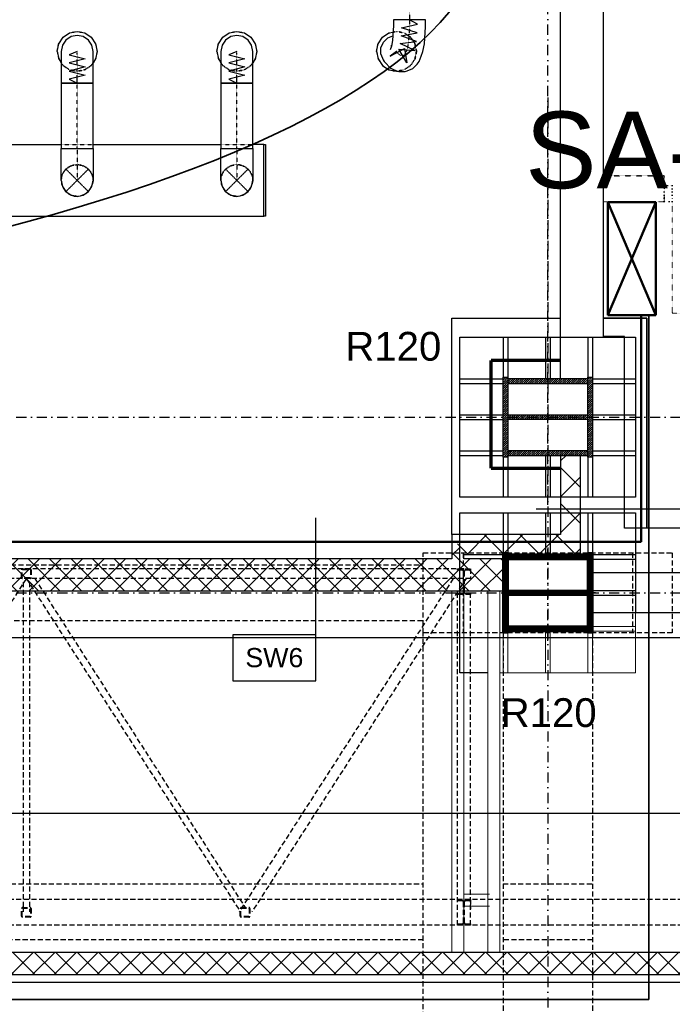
# Model space of a CAD drawing. Header units: centimetres. Extents: x -10729 to 144862, y -4437 to 43656.
# Tile 98 of 148: x 8329 to 8738, y 11942 to 12559. Entities that reach past the tile are written whole.
import ezdxf

# ---------------------------------------------------------------- set-up
doc = ezdxf.new("R2010")
doc.units = ezdxf.units.CM
doc.header["$LTSCALE"] = 0.1
for name, pattern in [('CADVENT_CENTERLINE', [9.9, 7.4, -1, 0.5, -1]), ('CADVENT_HIDDEN', [0.8, 0.25, -0.55]), ('DOTX2', [12.7, 0, -12.7]), ('Kondygnacja  -0_5$0$DOT2', [3.175, 0, -3.175]), ('Kondygnacja  -0_5$0$HIDDEN', [9.525, 6.35, -3.175]), ('Kondygnacja  -0_5$0$HIDDEN2', [4.7625, 3.175, -1.5875]), ('Osie rzutów$0$DASHDOT2', [12.7, 6.35, -3.175, 0, -3.175])]:
    doc.linetypes.add(name, pattern=pattern)
for name, color, linetype, lineweight in [('AU Sieć ETHERNET', 6, 'Continuous', 35), ('AU Sieć LON', 1, 'Continuous', 50), ('AU Strefa obsługiwana', 90, 'Continuous', 35), ('Kondygnacja  -0_5$0$ARCH_WIDOK', 8, 'Continuous', 13), ('Sieć LON', 1, 'Continuous', 50)]:
    doc.layers.add(name, color=color, linetype=linetype, lineweight=lineweight)
for name, color, linetype in [('bgde-nawiewCEN', 7, 'Continuous'), ('bgde-nawiewDETAILS', 1, 'Continuous'), ('bgde-nawiewEXP', 1, 'Continuous'), ('bgde-nawiewHIDDEN', 1, 'Continuous'), ('bgde-wywiewSOL', 1, 'Continuous'), ('Kondygnacja  -0_5$0$ARCH_GK', 8, 'Continuous'), ('Kondygnacja  -0_5$0$ARCH_INFO_ODPORNOŚĆ OGNIOWA', 8, 'Continuous'), ('Kondygnacja  -0_5$0$ARCH_INFO_OPISY_PRZEGRODY', 8, 'Continuous'), ('Kondygnacja  -0_5$0$ARCH_KONSTR_POWYŻEJ RZUTU', 8, 'Kondygnacja  -0_5$0$HIDDEN'), ('Kondygnacja  -0_5$0$ARCH_KONSTR_POWYŻEJ RZUTU_IST', 8, 'Kondygnacja  -0_5$0$HIDDEN2'), ('Kondygnacja  -0_5$0$ARCH_MUROWANE', 8, 'Continuous'), ('Kondygnacja  -0_5$0$ARCH_MUROWANE_IST', 8, 'Continuous'), ('Kondygnacja  -0_5$0$ARCH_OKŁADZINA', 8, 'Continuous'), ('Kondygnacja  -0_5$0$ARCH_SŁUPY', 8, 'Continuous'), ('Kondygnacja  -0_5$0$ARCH_WYBURZENIA', 8, 'Kondygnacja  -0_5$0$DOT2'), ('Kondygnacja  -0_5$0$ARCH_ŚLUSARKA_DRZWI', 8, 'Continuous'), ('Kondygnacja  -0_5$0$ARCH_ŻELBET_IST', 8, 'Continuous'), ('Legenda rzuty$0$ARCH_WYBURZENIA', 8, 'DOTX2'), ('Osie rzutów$0$ARCH_INFO_OSIE_IST', 8, 'Osie rzutów$0$DASHDOT2'), ('Osie rzutów$0$ARCH_INFO_OSIE_OPISY_IST', 8, 'Continuous')]:
    doc.layers.add(name, color=color, linetype=linetype)
doc.layers.add('Kondygnacja  -0_5$0$ARCH_KONSTRUKCJA_NIEWIDOCZNA', color=8, linetype='Continuous', plot=False)
doc.layers.add('OBRYSY POWIERZCHNI', color=8, linetype='Continuous', plot=False)
doc.styles.add('Arial', font='ARIAL.TTF')
doc.styles.add('Kondygnacja  -0_5$0$Arial', font='ARIAL.TTF')
pattern_1 = [(45, (-1200, 7310), (-0.67351921, 0.67351921), [])]
pattern_2 = [(45, (7462.6883, 8963.0142), (-0.6735192, 0.6735192), [])]

# ---------------------------------------------------------------- blocks, each defined once
blk = doc.blocks.new('Osie rzutów')
at = {"layer": 'Osie rzutów$0$ARCH_INFO_OSIE_IST', "ltscale": 10}
for p, q in [((8660, 12255), (8660, 14290.38)), ((8660, 12510), (8660, 4623.26)), ((4436.04, 12310), (13655, 12310)), ((8660, 12170), (8660, 12230)), ((4436.04, 12200), (13655, 12200)), ((8690, 12200), (8630, 12200))]:
    blk.add_line(p, q, dxfattribs=at)
blk = doc.blocks.new('Kondygnacja  -0_5$0$konstrukcja istniejąca -0.5')
at = {"layer": 'Kondygnacja  -0_5$0$ARCH_KONSTR_POWYŻEJ RZUTU_IST', "ltscale": 10}
for p, q in [((7538, 12217.5), (8581.55, 12217.5)), ((8581.55, 12182.5), (7538, 12182.5)), ((8632, 12175), (8632, 11025))]:
    blk.add_line(p, q, dxfattribs=at)
for points in [[(8738, 12175), (8582, 12175), (8582, 12225), (8738, 12225), (8738, 12175)], [(8582, 11025), (8582, 12175)], [(8688, 12175), (8688, 11025)], [(7538, 12017.89), (8582, 12017.89)], [(8632, 12017.89), (8688, 12017.89)], [(8582, 11982.89), (7538, 11982.89)], [(8688, 11982.89), (8632, 11982.89)]]:
    blk.add_lwpolyline(points, dxfattribs=at)
at = {"layer": 'Kondygnacja  -0_5$0$ARCH_KONSTR_POWYŻEJ RZUTU_IST', "ltscale": 10, "elevation": 0}
for points in [[(8607, 12225), (8607, 12175)], [(8713, 12225), (8713, 12175)]]:
    blk.add_lwpolyline(points, dxfattribs=at)
blk = doc.blocks.new('Kondygnacja  -0_5$0$wzmocnienie pod bramę -1')
at = {"layer": 'Kondygnacja  -0_5$0$ARCH_KONSTR_POWYŻEJ RZUTU', "ltscale": 5}
for p, q in [((22050.65, 9272.22), (20954.65, 9272.22)), ((22054.75, 9272.22), (22054.75, 9266.22)), ((22054.75, 9266.22), (20953.55, 9266.22)), ((21776.67, 9266.22), (21642.59, 9057.52, 0)), ((21774.65, 9263.94), (21774.65, 9057.52, 0)), ((21776.64, 9266.22), (21910.72, 9057.52, 0)), ((21778.65, 9263.94), (21778.65, 9057.52, 0)), ((21781.97, 9266.22), (21913.67, 9060.22, 0)), ((22044, 9266.22), (21909.91, 9057.52, 0)), ((22052.01, 9266.22), (21917.92, 9057.52, 0)), ((22046.55, 9049.22, 0), (22046.55, 9256.22)), ((22054.75, 9049.22, 0), (22054.75, 9256.22)), ((23254.65, 9065.22, 0), (20950.65, 9065.22, 0)), ((22054.75, 9065.22, 0), (22054.75, 9059.22, 0)), ((23254.65, 9049.22, 0), (20950.65, 9049.22, 0))]:
    blk.add_line(p, q, dxfattribs=at)
for points in [[(21774.25, 9266.22, -0.414214), (21773.65, 9266.82), (21773.65, 9271.62, -0.414214), (21774.25, 9272.22), (21779.05, 9272.22, -0.414214), (21779.65, 9271.62), (21779.65, 9266.82, -0.414214), (21779.05, 9266.22)], [(21774.25, 9266.62, -0.414214), (21774.05, 9266.82), (21774.05, 9271.62, -0.414214), (21774.25, 9271.82), (21779.05, 9271.82, -0.414214), (21779.25, 9271.62), (21779.25, 9266.82, -0.414214), (21779.05, 9266.62)], [(22046.55, 9272.22), (22054.75, 9272.22), (22054.75, 9271.48), (22054.75, 9271.48), (22051.8, 9271.48, 0.414214), (22050.9, 9270.58), (22050.9, 9257.86, 0.414214), (22051.8, 9256.96), (22054.75, 9256.96), (22054.75, 9256.22), (22046.55, 9256.22), (22046.55, 9256.96), (22049.5, 9256.96, 0.414214), (22050.4, 9257.86), (22050.4, 9270.58, 0.414214), (22049.5, 9271.48), (22046.55, 9271.48)]]:
    blk.add_lwpolyline(points, format="xyb", close=True, dxfattribs=at)
at = {"layer": 'Kondygnacja  -0_5$0$ARCH_KONSTR_POWYŻEJ RZUTU', "ltscale": 5, "elevation": 0}
for points in [[(21774.25, 9054.22, -0.414214), (21773.65, 9054.82), (21773.65, 9059.62, -0.414214), (21774.25, 9060.22), (21779.05, 9060.22, -0.414214), (21779.65, 9059.62), (21779.65, 9054.82, -0.414214), (21779.05, 9054.22)], [(21911.25, 9054.22, -0.414214), (21910.65, 9054.82), (21910.65, 9059.62, -0.414214), (21911.25, 9060.22), (21916.05, 9060.22, -0.414214), (21916.65, 9059.62), (21916.65, 9054.82, -0.414214), (21916.05, 9054.22)], [(22046.55, 9065.22), (22054.75, 9065.22), (22054.75, 9064.48), (22054.75, 9064.48), (22051.8, 9064.48, 0.414214), (22050.9, 9063.58), (22050.9, 9050.86, 0.414214), (22051.8, 9049.96), (22054.75, 9049.96), (22054.75, 9049.22), (22046.55, 9049.22), (22046.55, 9049.96), (22049.5, 9049.96, 0.414214), (22050.4, 9050.86), (22050.4, 9063.58, 0.414214), (22049.5, 9064.48), (22046.55, 9064.48)], [(21774.25, 9054.62, -0.414214), (21774.05, 9054.82), (21774.05, 9059.62, -0.414214), (21774.25, 9059.82), (21779.05, 9059.82, -0.414214), (21779.25, 9059.62), (21779.25, 9054.82, -0.414214), (21779.05, 9054.62)], [(21911.25, 9054.62, -0.414214), (21911.05, 9054.82), (21911.05, 9059.62, -0.414214), (21911.25, 9059.82), (21916.05, 9059.82, -0.414214), (21916.25, 9059.62), (21916.25, 9054.82, -0.414214), (21916.05, 9054.62)]]:
    blk.add_lwpolyline(points, format="xyb", close=True, dxfattribs=at)

msp = doc.modelspace()

# ---------------------------------------------------------------- hatches: boundary and pattern name
at = {"layer": 'Kondygnacja  -0_5$0$ARCH_GK', "linetype": 'Continuous', "lineweight": -3}
h = msp.add_hatch(dxfattribs=at)
h.set_pattern_fill('ANSI37', color=256, scale=5, angle=-360, style=0)
h.paths.add_polyline_path([(8680.5, 12286), (8668, 12286), (8668, 12236.5), (8680.5, 12224)], flags=0)
h = msp.add_hatch(dxfattribs=at)
h.set_pattern_fill('ANSI37', color=256, scale=5, style=0)
h.paths.add_polyline_path([(8600, 12236.5), (8607.5, 12224), (8680.5, 12224), (8668, 12236.5)], flags=0)
h = msp.add_hatch(dxfattribs=at)
h.set_pattern_fill('ANSI37', color=256, scale=3, style=0)
h.paths.add_polyline_path([(6220, 11975), (6220, 11961), (6471, 11961), (6478.5, 11964.417), (6478.5, 11975)], flags=0)
h.paths.add_polyline_path([(6478.5, 11975), (6478.5, 11964.417), (6486, 11961), (11133.785, 11961), (11139.584, 11975)], flags=0)
at = {"layer": 'Kondygnacja  -0_5$0$ARCH_MUROWANE', "linetype": 'Continuous', "lineweight": -3}
h = msp.add_hatch(dxfattribs=at)
h.set_pattern_fill('ANSI37', color=256, scale=3, style=0)
h.paths.add_polyline_path([(8600, 12221.25), (8603.75, 12215.208), (8607.5, 12221.25), (8607.5, 12224), (8600, 12236.5)], flags=0)
h = msp.add_hatch(dxfattribs=at)
h.set_pattern_fill('ANSI37', color=256, scale=3, style=0)
h.paths.add_polyline_path([(8607.5, 12221.25), (8603.75, 12215.208), (8603.75, 12201.25), (8632, 12201.25), (8632, 12221.25)], flags=0)
h.paths.add_polyline_path([(7488, 12221.25), (7488, 12201.25), (7516.25, 12201.25), (7516.25, 12215.208), (7512.5, 12221.25)], flags=0)
h.paths.add_polyline_path([(7520, 12221.25), (7516.25, 12215.208), (7516.25, 12201.25), (8603.75, 12201.25), (8603.75, 12215.208), (8600, 12221.25)], flags=0)
at = {"layer": 'Kondygnacja  -0_5$0$ARCH_SŁUPY', "lineweight": 30}
h = msp.add_hatch(dxfattribs=at)
h.set_pattern_fill('ANSI31', color=256, scale=0.3, style=0)
h.set_pattern_definition(pattern_1)
h.paths.add_polyline_path([(8632, 12285), (8635, 12285), (8635, 12335), (8632, 12335)])
h = msp.add_hatch(dxfattribs=at)
h.set_pattern_fill('ANSI31', color=256, scale=0.3, style=0)
h.set_pattern_definition(pattern_1)
h.paths.add_polyline_path([(8685, 12331), (8685, 12334), (8635, 12334), (8635, 12331)])
h = msp.add_hatch(dxfattribs=at)
h.set_pattern_fill('ANSI31', color=256, scale=0.3, style=0)
h.set_pattern_definition(pattern_1)
h.paths.add_polyline_path([(8685, 12285), (8688, 12285), (8688, 12335), (8685, 12335)])
h = msp.add_hatch(dxfattribs=at)
h.set_pattern_fill('ANSI31', color=256, scale=0.3, style=0)
h.set_pattern_definition(pattern_1)
h.paths.add_polyline_path([(8685, 12308.5), (8685, 12311.5), (8635, 12311.5), (8635, 12308.5)])
h = msp.add_hatch(dxfattribs=at)
h.set_pattern_fill('ANSI31', color=256, scale=0.3, style=0)
h.set_pattern_definition(pattern_1)
h.paths.add_polyline_path([(8685, 12286), (8685, 12289), (8635, 12289), (8635, 12286)])
at = {"layer": 'Kondygnacja  -0_5$0$ARCH_SŁUPY', "lineweight": 40}
h = msp.add_hatch(dxfattribs=at)
h.set_pattern_fill('ANSI31', color=256, scale=0.3, style=0)
h.set_pattern_definition(pattern_2)
h.paths.add_polyline_path([(8632, 12175), (8635, 12175), (8635, 12225), (8632, 12225)])
h = msp.add_hatch(dxfattribs=at)
h.set_pattern_fill('ANSI31', color=256, scale=0.3, style=0)
h.set_pattern_definition(pattern_2)
h.paths.add_polyline_path([(8685, 12221), (8685, 12224), (8635, 12224), (8635, 12221)])
h = msp.add_hatch(dxfattribs=at)
h.set_pattern_fill('ANSI31', color=256, scale=0.3, style=0)
h.set_pattern_definition(pattern_2)
h.paths.add_polyline_path([(8685, 12175), (8688, 12175), (8688, 12225), (8685, 12225)])
h = msp.add_hatch(dxfattribs=at)
h.set_pattern_fill('ANSI31', color=256, scale=0.3, style=0)
h.set_pattern_definition(pattern_2)
h.paths.add_polyline_path([(8685, 12198.5), (8685, 12201.5), (8635, 12201.5), (8635, 12198.5)])
h = msp.add_hatch(dxfattribs=at)
h.set_pattern_fill('ANSI31', color=256, scale=0.3, style=0)
h.set_pattern_definition(pattern_2)
h.paths.add_polyline_path([(8685, 12176), (8685, 12179), (8635, 12179), (8635, 12176)])

# ---------------------------------------------------------------- linework, layer by layer
at = {"layer": 'AU Sieć ETHERNET', "color": 6}
for p, q in [((8723.218, 11945.45), (8723.218, 12373.776)), ((6065.852, 11945.45), (8723.218, 11945.45))]:
    msp.add_line(p, q, dxfattribs=at)
at = {"layer": 'AU Sieć LON', "color": 1}
for p, q in [((8718.477, 12373.776), (8718.477, 12231.92)), ((8718.477, 12231.92), (7753.196, 12231.92))]:
    msp.add_line(p, q, dxfattribs=at)
at = {"layer": 'AU Strefa obsługiwana', "extrusion": (0, 0, -1)}
msp.add_ellipse((7697.56, 12622.513), major_axis=(924.173, 0), ratio=0.2837794, dxfattribs=at)
at = {"layer": 'bgde-nawiewCEN', "linetype": 'CADVENT_CENTERLINE', "ltscale": 0.06}
for p, q in [((8573.494, 12663.719, 35.982), (8573.494, 12558.782, 35.982)), ((8573.494, 12558.782, 35.982), (8573.494, 12554.748, 35.982)), ((8573.494, 12554.748, 35.982), (8572.781, 12544.732, 35.982)), ((8572.781, 12544.732, 35.982), (8572, 12540.559, 35.982)), ((8365.312, 12538.846, 35.982), (8365.312, 12538.966, 35.982)), ((8365.312, 12538.56, 35.982), (8365.312, 12538.846, 35.982)), ((8365.312, 12538.004, 35.982), (8365.312, 12538.56, 35.982)), ((8365.312, 12537.088, 35.982), (8365.312, 12538.004, 35.982)), ((8365.312, 12535.72, 35.982), (8365.312, 12537.088, 35.982)), ((8465.312, 12538.846, 35.982), (8465.312, 12538.966, 35.982)), ((8465.312, 12538.56, 35.982), (8465.312, 12538.846, 35.982)), ((8465.312, 12538.004, 35.982), (8465.312, 12538.56, 35.982)), ((8465.312, 12537.088, 35.982), (8465.312, 12538.004, 35.982)), ((8465.312, 12535.72, 35.982), (8465.312, 12537.088, 35.982)), ((8566.025, 12537.955, 35.982), (8565.312, 12538.966, 35.982)), ((8566.806, 12537.107, 35.982), (8566.025, 12537.955, 35.982)), ((8567.771, 12536.402, 35.982), (8566.806, 12537.107, 35.982)), ((8568.847, 12536.117, 35.982), (8567.771, 12536.402, 35.982)), ((8569.959, 12536.529, 35.982), (8568.847, 12536.117, 35.982)), ((8571.035, 12537.918, 35.982), (8569.959, 12536.529, 35.982)), ((8572, 12540.559, 35.982), (8571.035, 12537.918, 35.982)), ((8365.312, 12533.812, 35.982), (8365.312, 12535.72, 35.982)), ((8365.312, 12531.272, 35.982), (8365.312, 12533.812, 35.982)), ((8365.312, 12528.012, 35.982), (8365.312, 12531.272, 35.982)), ((8465.312, 12533.812, 35.982), (8465.312, 12535.72, 35.982)), ((8465.312, 12531.272, 35.982), (8465.312, 12533.812, 35.982)), ((8465.312, 12528.012, 35.982), (8465.312, 12531.272, 35.982)), ((8365.312, 12521.453, 35.982), (8365.312, 12528.012, 35.982)), ((8465.312, 12521.453, 35.982), (8465.312, 12528.012, 35.982)), ((8365.312, 12518.966, 35.982), (8365.312, 12521.453, 35.982)), ((8365.312, 12478.208), (8365.312, 12518.966, 35.982)), ((8465.312, 12518.966, 35.982), (8465.312, 12521.453, 35.982)), ((8465.312, 12478.208), (8465.312, 12518.966, 35.982)), ((8365.312, 12478.208), (8365.312, 12458.208)), ((8465.312, 12478.208), (8465.312, 12458.208))]:
    msp.add_line(p, q, dxfattribs=at)
at = {"layer": 'bgde-nawiewDETAILS', "linetype": 'CADVENT_HIDDEN'}
for p, q in [((8358.241, 12451.137), (8372.383, 12465.279)), ((8358.241, 12465.279), (8372.383, 12451.137)), ((8458.241, 12451.137), (8472.383, 12465.279)), ((8458.241, 12465.279), (8472.383, 12451.137))]:
    msp.add_line(p, q, dxfattribs=at)
at = {"layer": 'bgde-nawiewEXP', "linetype": 'Continuous', "elevation": 35.982}
for points in [[(8555.465, 12537.228), (8556.879, 12533.592), (8557.599, 12532.571), (8558.402, 12531.699), (8561.077, 12528.912), (8562.091, 12528.17), (8565.631, 12526.636), (8566.824, 12526.319), (8570.677, 12526.275), (8572.018, 12526.773), (8575.543, 12528.209), (8578.219, 12530.912), (8579.508, 12532.576), (8580.768, 12535.93), (8581.833, 12538.847), (8582.727, 12543.622), (8583.494, 12554.399), (8583.494, 12558.782), (8563.494, 12558.782), (8563.494, 12555.096), (8562.835, 12545.842), (8562.167, 12542.272), (8561.302, 12539.905)], [(8352.812, 12538.966), (8353.764, 12543.749), (8356.474, 12547.805), (8360.529, 12550.514), (8365.312, 12551.466), (8370.096, 12550.514), (8374.151, 12547.805), (8376.861, 12543.749), (8377.812, 12538.966), (8376.861, 12534.182), (8375.312, 12531.865)], [(8452.812, 12538.966), (8453.764, 12543.749), (8456.474, 12547.805), (8460.529, 12550.514), (8465.312, 12551.466), (8470.096, 12550.514), (8474.151, 12547.805), (8476.861, 12543.749), (8477.812, 12538.966), (8476.861, 12534.182), (8475.312, 12531.865)], [(8552.812, 12538.966), (8553.764, 12543.749), (8556.474, 12547.805), (8560.529, 12550.514), (8563.206, 12551.047)], [(8555.465, 12537.228), (8555.549, 12541.129), (8557.12, 12544.701), (8559.938, 12547.399), (8563.032, 12548.603)], [(8561.7, 12542.147), (8562.285, 12542.901)], [(8352.812, 12538.966), (8353.764, 12534.182), (8355.312, 12531.865)], [(8452.812, 12538.966), (8453.764, 12534.182), (8455.312, 12531.865)], [(8552.812, 12538.966), (8553.764, 12534.182), (8556.474, 12530.127), (8560.529, 12527.417), (8565.312, 12526.466), (8565.86, 12526.575)]]:
    msp.add_lwpolyline(points, dxfattribs=at)
at = {"layer": 'bgde-nawiewEXP', "elevation": 35.982}
for points in [[(8565.312, 12538.966), (8561.299, 12535.959), (8570.233, 12540.748), (8571.796, 12531.811), (8566.657, 12540.341), (8576.873, 12539.432), (8567.609, 12543.947), (8577.867, 12545.128), (8568.163, 12548.703), (8578.305, 12550.618), (8568.419, 12553.602), (8578.474, 12555.935), (8573.494, 12558.782)], [(8365.312, 12538.966), (8360.312, 12536.879), (8370.312, 12534.345), (8360.312, 12531.776), (8370.312, 12529.265), (8360.312, 12526.655), (8370.312, 12524.1), (8360.312, 12521.571), (8365.312, 12518.966)], [(8465.312, 12538.966), (8460.312, 12536.879), (8470.312, 12534.345), (8460.312, 12531.776), (8470.312, 12529.265), (8460.312, 12526.655), (8470.312, 12524.1), (8460.312, 12521.571), (8465.312, 12518.966)]]:
    msp.add_lwpolyline(points, dxfattribs=at)
at = {"layer": 'bgde-nawiewEXP', "linetype": 'Continuous', "elevation": 35.982}
for points in [[(8355.312, 12538.846), (8355.312, 12518.966), (8375.312, 12518.966), (8375.312, 12538.966), (8374.551, 12542.793), (8372.383, 12546.037), (8369.139, 12548.205), (8365.312, 12548.966), (8361.486, 12548.205), (8358.241, 12546.037), (8356.074, 12542.793), (8355.312, 12538.966)], [(8455.312, 12538.846), (8455.312, 12518.966), (8475.312, 12518.966), (8475.312, 12538.966), (8474.551, 12542.793), (8472.383, 12546.037), (8469.139, 12548.205), (8465.312, 12548.966), (8461.486, 12548.205), (8458.241, 12546.037), (8456.074, 12542.793), (8455.312, 12538.966)], [(8355.312, 12478.208), (8375.312, 12478.208), (8375.312, 12518.966), (8355.312, 12518.966)], [(8455.312, 12478.208), (8475.312, 12478.208), (8475.312, 12518.966), (8455.312, 12518.966)]]:
    msp.add_lwpolyline(points, close=True, dxfattribs=at)
at = {"layer": 'bgde-nawiewEXP', "linetype": 'Continuous'}
for points in [[(7345.287, 12435.708), (8482.255, 12435.708), (8482.255, 12480.708), (8475.312, 12480.708)], [(8175.312, 12480.708), (8355.312, 12480.708)], [(8355.312, 12458.208), (8355.312, 12478.208), (8375.312, 12478.208), (8375.312, 12458.208), (8375.054, 12456.91)], [(8375.312, 12480.708), (8455.312, 12480.708)], [(8455.312, 12458.208), (8455.312, 12478.208), (8475.312, 12478.208), (8475.312, 12458.208), (8475.048, 12456.878)], [(8355.312, 12458.208), (8356.074, 12454.381), (8356.994, 12453.003)], [(8355.312, 12458.208), (8356.074, 12454.381), (8358.241, 12451.137), (8357.506, 12452.237)], [(8355.512, 12457.726), (8355.544, 12456.069), (8357.106, 12452.494), (8358.059, 12451.576)], [(8372.383, 12451.137), (8374.551, 12454.381), (8375.312, 12458.208)], [(8372.583, 12451.619), (8373.732, 12452.813), (8375.156, 12456.446), (8375.13, 12457.769)], [(8455.312, 12458.208), (8456.074, 12454.381), (8456.975, 12453.033)], [(8455.312, 12458.208), (8456.074, 12454.381), (8458.241, 12451.137), (8457.488, 12452.265)], [(8455.511, 12457.729), (8455.536, 12456.107), (8457.084, 12452.526), (8458.057, 12451.582)], [(8472.383, 12451.137), (8474.551, 12454.381), (8475.312, 12458.208)], [(8472.582, 12451.616), (8473.711, 12452.78), (8475.149, 12456.408), (8475.128, 12457.763)], [(8358.241, 12451.137), (8361.486, 12448.969), (8363.111, 12448.646)], [(8358.241, 12451.137), (8361.486, 12448.969), (8365.312, 12448.208), (8364.015, 12448.466)], [(8358.723, 12450.937), (8359.918, 12449.788), (8363.55, 12448.365), (8364.873, 12448.39)], [(8365.312, 12448.208), (8369.139, 12448.969), (8372.383, 12451.137), (8371.283, 12450.402)], [(8365.794, 12448.408), (8367.451, 12448.44), (8371.027, 12450.002), (8371.944, 12450.955)], [(8372.383, 12451.137), (8374.551, 12454.381), (8374.875, 12456.007)], [(8458.241, 12451.137), (8461.486, 12448.969), (8463.077, 12448.653)], [(8458.241, 12451.137), (8461.486, 12448.969), (8465.312, 12448.208), (8463.982, 12448.473)], [(8458.72, 12450.939), (8459.885, 12449.809), (8463.512, 12448.372), (8464.868, 12448.392)], [(8465.312, 12448.208), (8469.139, 12448.969), (8472.383, 12451.137), (8471.256, 12450.384)], [(8465.791, 12448.406), (8467.413, 12448.431), (8470.995, 12449.979), (8471.939, 12450.953)], [(8472.383, 12451.137), (8474.551, 12454.381), (8474.868, 12455.972)], [(8365.312, 12448.208), (8369.139, 12448.969), (8370.517, 12449.89)], [(8465.312, 12448.208), (8469.139, 12448.969), (8470.488, 12449.871)], [(8250.953, 12062.025), (11096.532, 12062.025), (11096.532, 12172.025), (9703.061, 12172.025)]]:
    msp.add_lwpolyline(points, dxfattribs=at)
msp.add_lwpolyline([(8482.255, 12435.708), (8482.255, 12480.708), (8483.255, 12480.708), (8483.255, 12435.708)], close=True, dxfattribs=at)
at = {"layer": 'bgde-nawiewHIDDEN', "linetype": 'CADVENT_HIDDEN', "elevation": 35.982}
for points in [[(8352.812, 12538.966), (8353.764, 12543.749), (8356.474, 12547.805), (8360.529, 12550.514), (8365.312, 12551.466), (8370.096, 12550.514), (8374.151, 12547.805), (8376.861, 12543.749), (8377.812, 12538.966), (8376.861, 12534.182), (8374.151, 12530.127), (8370.096, 12527.417), (8365.312, 12526.466), (8360.529, 12527.417), (8356.474, 12530.127), (8360.529, 12527.417), (8365.312, 12526.466), (8370.096, 12527.417), (8374.151, 12530.127), (8375.312, 12531.865)], [(8452.812, 12538.966), (8453.764, 12543.749), (8456.474, 12547.805), (8460.529, 12550.514), (8465.312, 12551.466), (8470.096, 12550.514), (8474.151, 12547.805), (8476.861, 12543.749), (8477.812, 12538.966), (8476.861, 12534.182), (8474.151, 12530.127), (8470.096, 12527.417), (8465.312, 12526.466), (8460.529, 12527.417), (8456.474, 12530.127), (8460.529, 12527.417), (8465.312, 12526.466), (8470.096, 12527.417), (8474.151, 12530.127), (8475.312, 12531.865)], [(8552.812, 12538.966), (8553.764, 12543.749), (8556.474, 12547.805), (8560.529, 12550.514), (8565.312, 12551.466), (8563.206, 12551.047)], [(8352.812, 12538.966), (8353.764, 12534.182), (8356.474, 12530.127), (8355.312, 12531.865)], [(8452.812, 12538.966), (8453.764, 12534.182), (8456.474, 12530.127), (8455.312, 12531.865)], [(8552.812, 12538.966), (8553.764, 12534.182), (8556.474, 12530.127), (8560.529, 12527.417), (8565.312, 12526.466), (8570.096, 12527.417), (8565.86, 12526.575)]]:
    msp.add_lwpolyline(points, dxfattribs=at)
msp.add_lwpolyline([(8565.312, 12551.466), (8570.096, 12550.514), (8574.151, 12547.805), (8576.861, 12543.749), (8577.812, 12538.966), (8576.861, 12534.182), (8574.151, 12530.127), (8570.096, 12527.417), (8574.151, 12530.127), (8576.861, 12534.182), (8577.812, 12538.966), (8576.861, 12543.749), (8574.151, 12547.805), (8570.096, 12550.514)], close=True, dxfattribs=at)
at = {"layer": 'bgde-nawiewHIDDEN', "linetype": 'CADVENT_HIDDEN'}
for points in [[(8355.312, 12480.708), (8375.312, 12480.708)], [(8455.312, 12480.708), (8475.312, 12480.708)], [(8355.312, 12458.208), (8356.074, 12462.035), (8358.241, 12465.279), (8361.486, 12467.447), (8365.312, 12468.208), (8369.139, 12467.447), (8372.383, 12465.279), (8374.551, 12462.035), (8375.312, 12458.208)], [(8355.469, 12459.97), (8356.892, 12463.603), (8359.598, 12466.414), (8363.173, 12467.977), (8367.074, 12468.052), (8370.707, 12466.628), (8373.519, 12463.923), (8375.081, 12460.347), (8375.13, 12457.769)], [(8455.312, 12458.208), (8456.074, 12462.035), (8458.241, 12465.279), (8461.486, 12467.447), (8465.312, 12468.208), (8469.139, 12467.447), (8472.383, 12465.279), (8474.551, 12462.035), (8475.312, 12458.208)], [(8455.476, 12460.009), (8456.914, 12463.636), (8459.63, 12466.437), (8463.212, 12467.985), (8467.113, 12468.045), (8470.74, 12466.607), (8473.541, 12463.89), (8475.089, 12460.309), (8475.128, 12457.763)], [(8355.469, 12459.97), (8355.512, 12457.726)], [(8374.875, 12456.007), (8375.054, 12456.91)], [(8455.476, 12460.009), (8455.511, 12457.729)], [(8474.868, 12455.972), (8475.048, 12456.878)], [(8356.994, 12453.003), (8357.506, 12452.237)], [(8358.059, 12451.576), (8358.723, 12450.937)], [(8370.517, 12449.89), (8371.283, 12450.402)], [(8371.944, 12450.955), (8372.583, 12451.619)], [(8456.975, 12453.033), (8457.488, 12452.265)], [(8458.057, 12451.582), (8458.72, 12450.939)], [(8470.488, 12449.871), (8471.256, 12450.384)], [(8471.939, 12450.953), (8472.582, 12451.616)], [(8363.111, 12448.646), (8364.015, 12448.466)], [(8364.873, 12448.39), (8365.794, 12448.408)], [(8463.077, 12448.653), (8463.982, 12448.473)], [(8464.868, 12448.392), (8465.791, 12448.406)]]:
    msp.add_lwpolyline(points, dxfattribs=at)
at = {"layer": 'bgde-wywiewSOL', "linetype": 'Continuous'}
msp.add_lwpolyline([(7374.193, 12062.025), (7386.693, 12062.025), (7386.693, 12172.025), (9673.061, 12172.025)], dxfattribs=at)
at = {"layer": 'Kondygnacja  -0_5$0$ARCH_GK', "linetype": 'Continuous', "lineweight": -3}
for p, q in [((8680.5, 12286), (8668, 12286)), ((8668, 12286), (8668, 12236.5)), ((8680.5, 12224), (8680.5, 12286)), ((8668, 12236.5), (8600, 12236.5)), ((8607.5, 12224), (8680.5, 12224)), ((6220, 11975), (11139.584, 11975)), ((6486, 11961), (11133.785, 11961))]:
    msp.add_line(p, q, dxfattribs=at)
at = {"layer": 'Kondygnacja  -0_5$0$ARCH_INFO_OPISY_PRZEGRODY'}
for points in [[(8514.807, 12173.78), (8514.807, 12247.003)], [(8749.435, 12252.287), (8652.817, 12252.287)]]:
    msp.add_lwpolyline(points, dxfattribs=at)
msp.add_lwpolyline([(8462.807, 12144.98), (8514.807, 12144.98), (8514.807, 12173.78), (8462.807, 12173.78), (8462.807, 12144.98)], close=True, dxfattribs=at)
at = {"layer": 'Kondygnacja  -0_5$0$ARCH_KONSTRUKCJA_NIEWIDOCZNA'}
msp.add_lwpolyline([(8715, 12360), (8715, 12260), (8605, 12260), (8605, 12360)], close=True, dxfattribs=at)
for points in [[(8632, 12360), (8632, 12335)], [(8635, 12360), (8635, 12335)], [(8658.5, 12360), (8658.5, 12334)], [(8661.5, 12360), (8661.5, 12334)], [(8685, 12360), (8685, 12335)], [(8688, 12360), (8688, 12335)], [(8605, 12334), (8632, 12334)], [(8688, 12334), (8715, 12334)], [(8605, 12331), (8632, 12331)], [(8688, 12331), (8715, 12331)], [(8605, 12311.5), (8632, 12311.5)], [(8605, 12308.5), (8632, 12308.5)], [(8688, 12311.5), (8715, 12311.5)], [(8688, 12308.5), (8715, 12308.5)], [(8605, 12289), (8632, 12289)], [(8605, 12286), (8632, 12286)], [(8632, 12285), (8632, 12260)], [(8635, 12285), (8635, 12260)], [(8658.5, 12286), (8658.5, 12260)], [(8661.494, 12286), (8661.494, 12260)], [(8685, 12285), (8685, 12260)], [(8688, 12289), (8715, 12289)], [(8688, 12286), (8715, 12286)], [(8688, 12285), (8688, 12260)], [(8622.5, 12150), (8605, 12150), (8605, 12250), (8715, 12250), (8715, 12187.5)], [(8632, 12250), (8632, 12225)], [(8635, 12250), (8635, 12225)], [(8658.5, 12250), (8658.5, 12224)], [(8661.5, 12250), (8661.5, 12224)], [(8685, 12250), (8685, 12225)], [(8688, 12250), (8688, 12225)], [(8688, 12224), (8715, 12224)], [(8688, 12221), (8715, 12221)], [(8688, 12201.5), (8715, 12201.5)], [(8688, 12198.5), (8715, 12198.5)]]:
    msp.add_lwpolyline(points, dxfattribs=at)
at = {"layer": 'Kondygnacja  -0_5$0$ARCH_MUROWANE', "linetype": 'Continuous', "lineweight": -3}
for p, q in [((8600, 12236.5), (8600, 12221.25)), ((8607.5, 12221.25), (8607.5, 12224)), ((8600, 12221.25), (7520, 12221.25)), ((8632, 12221.25), (8607.5, 12221.25)), ((8632, 12201.25), (8632, 12221.25)), ((7488, 12201.25), (8632, 12201.25))]:
    msp.add_line(p, q, dxfattribs=at)
at = {"layer": 'Kondygnacja  -0_5$0$ARCH_MUROWANE_IST', "ltscale": 4}
for p, q in [((8668, 12334), (8668, 12690)), ((8695, 12440.013), (8695, 12690)), ((8695, 12360.5), (8695, 12445))]:
    msp.add_line(p, q, dxfattribs=at)
msp.add_lwpolyline([(8757, 12212.5), (8757, 12240.5), (8708, 12240.5), (8708, 12360.5), (8695, 12360.5)], dxfattribs=at)
at = {"layer": 'Kondygnacja  -0_5$0$ARCH_OKŁADZINA'}
for p, q in [((8600, 12372), (8668, 12372)), ((8600, 12236.5), (8600, 12372)), ((8695, 12372), (8722, 12372)), ((8722, 12372), (8722, 12240.5))]:
    msp.add_line(p, q, dxfattribs=at)
at = {"layer": 'Kondygnacja  -0_5$0$ARCH_SŁUPY', "lineweight": 30}
for p, q in [((8635, 12311.5), (8685, 12311.5)), ((8685, 12308.5), (8635, 12308.5))]:
    msp.add_line(p, q, dxfattribs=at)
at = {"layer": 'Kondygnacja  -0_5$0$ARCH_SŁUPY', "lineweight": 40}
for p, q in [((8635, 12201.5), (8685, 12201.5)), ((8685, 12198.5), (8635, 12198.5))]:
    msp.add_line(p, q, dxfattribs=at)
at = {"layer": 'Kondygnacja  -0_5$0$ARCH_SŁUPY', "const_width": 2}
for points in [[(8624.5, 12345.5), (8668, 12345.5)], [(8624.5, 12278), (8624.5, 12345.5)], [(8668, 12278), (8624.5, 12278)]]:
    msp.add_lwpolyline(points, dxfattribs=at)
at = {"layer": 'Kondygnacja  -0_5$0$ARCH_SŁUPY', "lineweight": 30}
for points in [[(8632, 12335), (8635, 12335), (8635, 12285), (8632, 12285)], [(8685, 12335), (8688, 12335), (8688, 12285), (8685, 12285)]]:
    msp.add_lwpolyline(points, close=True, dxfattribs=at)
for points in [[(8685, 12334), (8635, 12334)], [(8635, 12331), (8685, 12331)], [(8685, 12289), (8635, 12289)], [(8635, 12286), (8685, 12286)]]:
    msp.add_lwpolyline(points, dxfattribs=at)
at = {"layer": 'Kondygnacja  -0_5$0$ARCH_SŁUPY', "lineweight": 40}
for points in [[(8632, 12225), (8635, 12225), (8635, 12175), (8632, 12175)], [(8685, 12225), (8688, 12225), (8688, 12175), (8685, 12175)]]:
    msp.add_lwpolyline(points, close=True, dxfattribs=at)
for points in [[(8685, 12224), (8635, 12224)], [(8635, 12221), (8685, 12221)], [(8685, 12179), (8635, 12179)], [(8635, 12176), (8685, 12176)]]:
    msp.add_lwpolyline(points, dxfattribs=at)
at = {"layer": 'Kondygnacja  -0_5$0$ARCH_WIDOK'}
for points in [[(8600, 12201.25), (8600, 11975)], [(8607.5, 12201.25), (8607.5, 11975)], [(8622.5, 12201.25), (8622.5, 11975)], [(8630, 12201.25), (8630, 11975)], [(8715, 12187.5), (8715, 12150), (8630, 12150)], [(8688, 12179), (8715, 12179)], [(8632, 12175), (8632, 12150)], [(8635, 12175), (8635, 12150)], [(8658.5, 12176), (8658.5, 12150)], [(8661.494, 12176), (8661.494, 12150)], [(8685, 12175), (8685, 12150)], [(8688, 12176), (8715, 12176)], [(8688, 12175), (8688, 12150)], [(8607.5, 12011.461), (8623.5, 12011.461)], [(8607.5, 12003.961), (8623.5, 12003.961)]]:
    msp.add_lwpolyline(points, dxfattribs=at)
at = {"layer": 'Kondygnacja  -0_5$0$ARCH_WYBURZENIA', "ltscale": 6}
msp.add_lwpolyline([(8733, 12455), (8738, 12455), (8738, 12445), (8733, 12445)], close=True, dxfattribs=at)
at = {"layer": 'Kondygnacja  -0_5$0$ARCH_ŚLUSARKA_DRZWI'}
msp.add_lwpolyline([(11131.714, 11956), (10830, 11956), (10830, 11956), (10689.981, 11956), (10689.981, 11956), (6491, 11956), (6491, 11610)], dxfattribs=at)
at = {"layer": 'Kondygnacja  -0_5$0$ARCH_ŻELBET_IST', "ltscale": 4}
for p, q in [((9832, 12212.5), (8688, 12212.5)), ((9240, 12187.5), (8688, 12187.5))]:
    msp.add_line(p, q, dxfattribs=at)
at = {"layer": 'Legenda rzuty$0$ARCH_WYBURZENIA', "ltscale": 0.4}
for p, q in [((8695, 12461), (8733, 12461)), ((8733, 12461), (8695, 12461)), ((8733, 12461), (8733, 12445)), ((8695, 12445), (8733, 12445)), ((8738, 12445), (8738, 12375))]:
    msp.add_line(p, q, dxfattribs=at)
msp.add_arc((8738, 12445), 70, 270, 0, dxfattribs=at)
at = {"layer": 'OBRYSY POWIERZCHNI'}
msp.add_lwpolyline([(8695, 12690), (9072, 12690), (9072, 12445), (9184, 12445), (9184, 12212.5), (8757, 12212.5), (8757, 12240.5), (8722, 12240.5), (8722, 12372), (8695, 12372), (8695, 12690)], dxfattribs=at)
at = {"layer": 'Sieć LON'}
for p, q in [((8697.649, 12444.548), (8697.649, 12373.776)), ((8727.649, 12444.548), (8697.649, 12444.548)), ((8697.649, 12444.548), (8697.649, 12373.776)), ((8727.649, 12373.776), (8697.649, 12444.548)), ((8697.649, 12373.776), (8727.649, 12444.548)), ((8727.649, 12373.776), (8727.649, 12444.548)), ((8697.649, 12373.776), (8727.649, 12373.776))]:
    msp.add_line(p, q, dxfattribs=at)

# ---------------------------------------------------------------- block references
at = {"layer": 'Kondygnacja  -0_5$0$ARCH_KONSTR_POWYŻEJ RZUTU'}
for name, p in [('Kondygnacja  -0_5$0$konstrukcja istniejąca -0.5', (0, 0)), ('Kondygnacja  -0_5$0$wzmocnienie pod bramę -1', (-13443.153, 2942.777))]:
    msp.add_blockref(name, p, dxfattribs=at)
at = {"layer": 'Osie rzutów$0$ARCH_INFO_OSIE_OPISY_IST'}
msp.add_blockref('Osie rzutów', (0, 0), dxfattribs=at)

# ---------------------------------------------------------------- texts
at = {"layer": 'Kondygnacja  -0_5$0$ARCH_INFO_ODPORNOŚĆ OGNIOWA', "char_height": 18, "width": 53.33252, "attachment_point": 5, "style": 'Kondygnacja  -0_5$0$Arial'}
for insert in [(8563.301, 12369.223), (8660.576, 12139.912)]:
    msp.add_mtext('\\PR120', dxfattribs=dict(at, insert=insert))
at = {"layer": 'Kondygnacja  -0_5$0$ARCH_INFO_OPISY_PRZEGRODY', "insert": (8488.807, 12159.38), "char_height": 12, "width": 52, "attachment_point": 5, "style": 'Kondygnacja  -0_5$0$Arial'}
msp.add_mtext('SW6', dxfattribs=at)
at = {"layer": 'Sieć LON', "insert": (8645.84, 12501.258), "char_height": 48, "width": 1074.22285, "attachment_point": 1, "style": 'Arial'}
msp.add_mtext('SA-A', dxfattribs=at)

doc.saveas('drawing.dxf')
